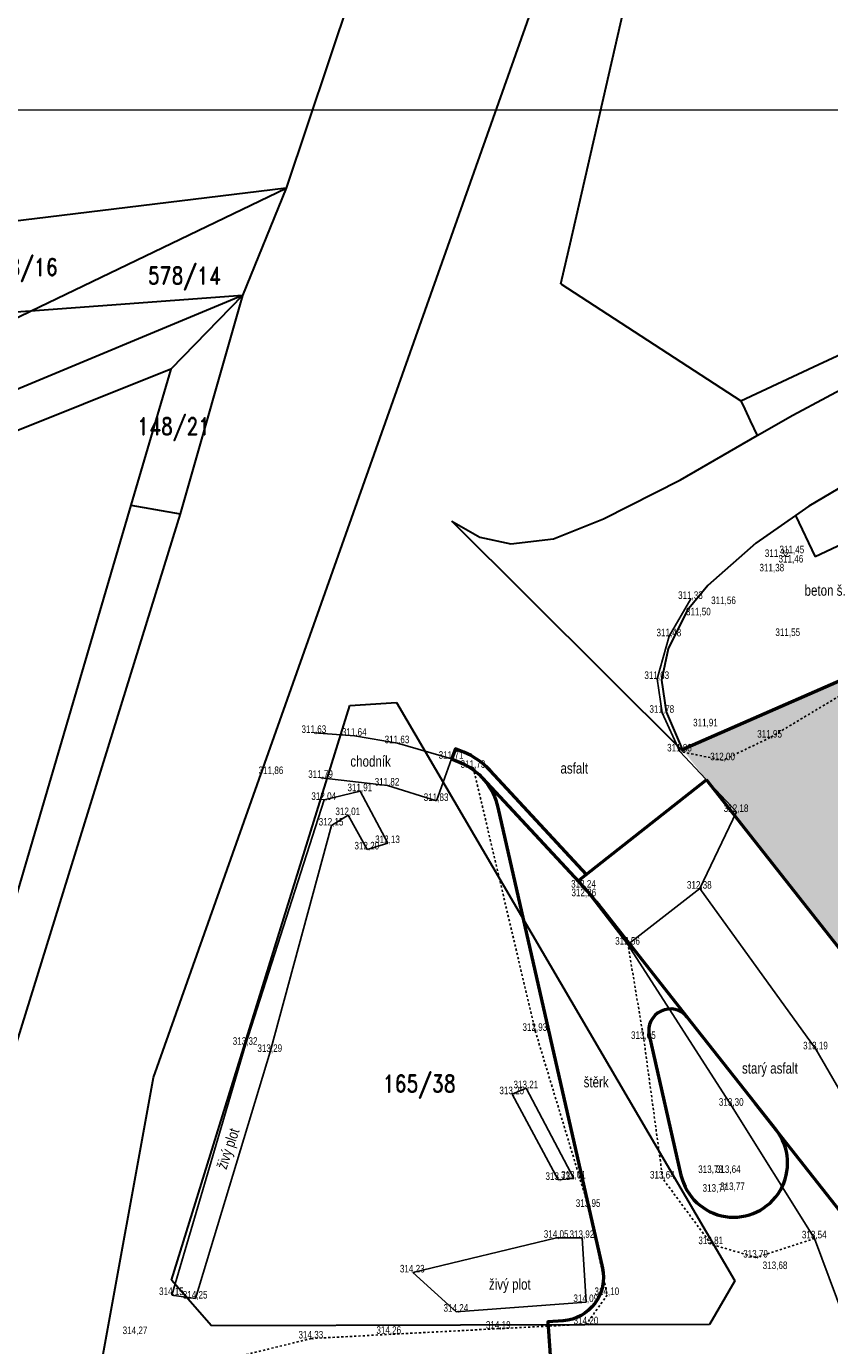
# Model space of a CAD drawing. Extents: x -783215 to -782699, y -1044860 to -1044498.
# Tile 57 of 60: x -782834 to -782796, y -1044749 to -1044687. Entities that reach past the tile are written whole.
import ezdxf
from ezdxf.enums import TextEntityAlignment as Align

# ---------------------------------------------------------------- set-up
doc = ezdxf.new("R2010")
doc.units = 0
doc.header["$MEASUREMENT"] = 0
doc.linetypes.add('HIDDEN', pattern=[0.375, 0.25, -0.125])
for name, color, linetype, lineweight in [('K_VOZOVKA', 242, 'CONTINUOUS', 50), ('KN_hranice pozemků', 140, 'CONTINUOUS', 30), ('Z_VÝŠKY', 7, 'CONTINUOUS', 9), ('šrafy-chodník pojízdný', 21, 'CONTINUOUS', 13)]:
    doc.layers.add(name, color=color, linetype=linetype, lineweight=lineweight)
for name, color, linetype in [('KN_čísla parcel', 140, 'CONTINUOUS'), ('Z_hrany ploch', 7, 'CONTINUOUS'), ('Z_oploceni', 64, 'PLOTDRTL'), ('Z_Popisy', 7, 'CONTINUOUS')]:
    doc.layers.add(name, color=color, linetype=linetype)
doc.styles.add('ROMAND', font='romand', dxfattribs={"height": 0.2})
doc.styles.add('Style-cs_Working', font='cs_Working.shx')
doc.linetypes.add('PLOTDRTL', pattern='A,5,[95,civil.shx,S=1,R=0,X=0,Y=0],5', length=10)

msp = doc.modelspace()

# ---------------------------------------------------------------- hatches: boundary and pattern name
at = {"layer": 'šrafy-chodník pojízdný', "transparency": 33554687}
h = msp.add_hatch(color=256, dxfattribs=at)
h.dxf.hatch_style = 1
edge = h.paths.add_edge_path()
edge.add_line((-782790.996, -1044720.254), (-782794.36, -1044721.724))
edge.add_arc((-782794.617, -1044721.136), 0.642, 113.61585, 293.61585, ccw=False)
edge.add_line((-782794.875, -1044720.547), (-782791.654, -1044719.139))
edge.add_line((-782791.654, -1044719.139), (-782792.856, -1044716.39))
edge.add_line((-782792.856, -1044716.39), (-782803.301, -1044720.957))
edge.add_line((-782803.301, -1044720.957), (-782803.184, -1044721.092))
edge.add_line((-782803.184, -1044721.092), (-782800.929, -1044723.952))
edge.add_line((-782800.929, -1044723.952), (-782800.877, -1044724.018))
edge.add_line((-782800.877, -1044724.018), (-782795.752, -1044730.519))
edge.add_line((-782795.752, -1044730.519), (-782788.682, -1044724.946))
edge.add_line((-782788.682, -1044724.946), (-782788.7, -1044724.924))
edge.add_line((-782788.7, -1044724.924), (-782789.192, -1044723.905))
edge.add_line((-782789.192, -1044723.905), (-782790.996, -1044720.254))

# ---------------------------------------------------------------- linework, layer by layer
at = {"layer": 'K_VOZOVKA', "linetype": 'ByBlock', "ltscale": 2500}
msp.add_line((-782802.182, -1044722.363), (-782808.072, -1044727.007), dxfattribs=at)
for points in [[(-782803.301, -1044720.957), (-782792.856, -1044716.39), (-782791.654, -1044719.139), (-782794.875, -1044720.547, 1), (-782794.36, -1044721.724), (-782790.996, -1044720.254)], [(-782807.733, -1044726.74), (-782812.2, -1044721.928, 0.107787), (-782813.424, -1044721.077), (-782813.801, -1044720.921), (-782813.973, -1044721.365)], [(-782813.992, -1044721.383), (-782813.616, -1044721.539, -0.243305), (-782811.839, -1044723.646), (-782807.002, -1044744.967, -0.459672), (-782808.812, -1044747.404), (-782809.531, -1044747.455), (-782809.25, -1044751.445), (-782790.328, -1044750.111)]]:
    msp.add_lwpolyline(points, format="xyb", dxfattribs=at)
at = {"layer": 'K_VOZOVKA', "color": 3, "linetype": 'ByBlock', "ltscale": 2500}
for points in [[(-782812.566, -1044722.269), (-782808.095, -1044727.085, -0.020137), (-782807.047, -1044728.309), (-782803.072, -1044733.349)], [(-782769.406, -1044789.219), (-782770.267, -1044789.114, -0.321421), (-782775.416, -1044784.384), (-782781.561, -1044754.949, 0.115963), (-782788.918, -1044739.189), (-782802.182, -1044722.363)], [(-782788.484, -1044794.165), (-782785.407, -1044790.883, 0.244443), (-782782.415, -1044780.223), (-782786.699, -1044759.701, 0.115963), (-782793.087, -1044746.015), (-782799.923, -1044737.343)]]:
    msp.add_lwpolyline(points, format="xyb", dxfattribs=at)
at = {"layer": 'K_VOZOVKA', "linetype": 'ByBlock', "ltscale": 2500}
msp.add_lwpolyline([(-782803.072, -1044733.35, 0.799268), (-782804.833, -1044734.19), (-782803.364, -1044740.664, 1.251144), (-782798.962, -1044738.564)], format="xyb", close=True, dxfattribs=at)
at = {"layer": 'KN_hranice pozemků', "linetype": 'Continuous'}
for p, q in [((-782801.912, -1044636.058), (-782821.652, -1044694.957)), ((-782827.782, -1044736.147), (-782805.322, -1044672.697)), ((-782808.502, -1044697.547), (-782802.852, -1044672.877)), ((-782797.002, -1044703.127), (-782772.032, -1044691.437)), ((-782821.652, -1044694.957), (-782844.132, -1044697.697)), ((-782833.492, -1044700.657), (-782821.652, -1044694.957)), ((-782821.652, -1044694.957), (-782823.662, -1044699.937)), ((-782808.882, -1044699.197), (-782808.502, -1044697.547)), ((-782808.922, -1044699.387), (-782808.882, -1044699.197)), ((-782808.922, -1044699.387), (-782800.592, -1044704.807)), ((-782823.662, -1044699.937), (-782851.812, -1044711.657)), ((-782823.662, -1044699.937), (-782833.492, -1044700.657)), ((-782823.662, -1044699.937), (-782826.992, -1044703.337)), ((-782823.662, -1044699.937), (-782826.562, -1044710.037)), ((-782833.492, -1044700.657), (-782840.282, -1044701.107)), ((-782837.682, -1044702.697), (-782833.492, -1044700.657)), ((-782826.992, -1044703.337), (-782851.892, -1044713.337)), ((-782826.992, -1044703.337), (-782828.842, -1044709.637)), ((-782800.592, -1044704.807), (-782797.002, -1044703.127)), ((-782798.182, -1044705.467), (-782794.722, -1044703.617)), ((-782800.592, -1044704.807), (-782800.412, -1044705.197)), ((-782800.412, -1044705.197), (-782800.152, -1044705.737)), ((-782800.152, -1044705.737), (-782799.832, -1044706.417)), ((-782799.832, -1044706.417), (-782798.182, -1044705.467)), ((-782803.382, -1044708.467), (-782799.832, -1044706.417)), ((-782794.872, -1044708.157), (-782797.442, -1044709.687)), ((-782806.952, -1044710.277), (-782803.382, -1044708.467)), ((-782828.842, -1044709.637), (-782838.282, -1044741.797)), ((-782826.562, -1044710.037), (-782837.362, -1044744.927)), ((-782828.842, -1044709.637), (-782826.562, -1044710.037)), ((-782798.062, -1044710.117), (-782799.892, -1044711.397)), ((-782797.442, -1044709.687), (-782798.062, -1044710.117)), ((-782798.062, -1044710.117), (-782797.152, -1044712.037)), ((-782803.262, -1044721.047), (-782813.982, -1044710.387)), ((-782813.982, -1044710.387), (-782812.682, -1044711.127)), ((-782809.262, -1044711.207), (-782806.952, -1044710.277)), ((-782812.682, -1044711.127), (-782811.242, -1044711.427)), ((-782811.242, -1044711.427), (-782809.262, -1044711.207)), ((-782799.892, -1044711.397), (-782802.112, -1044713.367)), ((-782795.112, -1044711.077), (-782797.152, -1044712.037)), ((-782802.112, -1044713.367), (-782803.072, -1044714.517)), ((-782803.072, -1044714.517), (-782803.962, -1044716.297)), ((-782803.962, -1044716.297), (-782804.262, -1044717.747)), ((-782804.262, -1044717.747), (-782804.052, -1044719.217)), ((-782826.962, -1044745.527), (-782818.692, -1044718.917)), ((-782818.692, -1044718.917), (-782816.542, -1044718.777)), ((-782816.542, -1044718.777), (-782800.872, -1044745.557)), ((-782804.052, -1044719.217), (-782803.262, -1044721.047)), ((-782831.632, -1044757.207), (-782827.782, -1044736.147)), ((-782825.102, -1044747.647), (-782826.962, -1044745.527)), ((-782800.872, -1044745.557), (-782802.042, -1044747.587)), ((-782802.042, -1044747.587), (-782825.102, -1044747.647))]:
    msp.add_line(p, q, dxfattribs=at).dxf.unprotected_set("ltscale", 0)
at = {"layer": 'Z_hrany ploch', "linetype": 'Continuous'}
for p, q in [((-782803.906, -1044715.713), (-782802.906, -1044713.982)), ((-782804.466, -1044717.689), (-782803.906, -1044715.713)), ((-782804.233, -1044719.254), (-782804.466, -1044717.689)), ((-782803.414, -1044721.046), (-782804.233, -1044719.254)), ((-782818.475, -1044720.317), (-782820.344, -1044720.187)), ((-782816.496, -1044720.663), (-782818.475, -1044720.317)), ((-782813.992, -1044721.383), (-782816.496, -1044720.663)), ((-782800.795, -1044723.847), (-782803.414, -1044721.046)), ((-782814.684, -1044723.338), (-782813.992, -1044721.383)), ((-782812.979, -1044721.803), (-782813.992, -1044721.383)), ((-782820.035, -1044722.267), (-782816.959, -1044722.625)), ((-782812.979, -1044721.803), (-782807.86, -1044727.351)), ((-782816.959, -1044722.625), (-782814.684, -1044723.338)), ((-782802.497, -1044727.399), (-782800.795, -1044723.847)), ((-782807.86, -1044727.351), (-782805.82, -1044729.991)), ((-782805.82, -1044729.991), (-782802.497, -1044727.399)), ((-782797.117, -1044734.839), (-782802.497, -1044727.399)), ((-782805.82, -1044729.991), (-782801.018, -1044737.453)), ((-782792.586, -1044742.659), (-782797.117, -1044734.839)), ((-782801.018, -1044737.453), (-782797.174, -1044743.593)), ((-782797.174, -1044743.593), (-782795.818, -1044747.241))]:
    msp.add_line(p, q, dxfattribs=at).dxf.unprotected_set("ltscale", 0)
at = {"layer": 'Z_hrany ploch', "linetype": 'HIDDEN'}
for p, q in [((-782793.451, -1044716.929), (-782799.241, -1044720.404)), ((-782799.241, -1044720.404), (-782801.418, -1044721.452)), ((-782801.418, -1044721.452), (-782803.414, -1044721.046)), ((-782812.979, -1044721.803), (-782810.113, -1044733.984)), ((-782805.086, -1044734.357), (-782805.82, -1044729.991)), ((-782810.113, -1044733.984), (-782807.645, -1044742.133)), ((-782804.209, -1044740.821), (-782805.086, -1044734.357)), ((-782801.967, -1044743.861), (-782804.209, -1044740.821)), ((-782807.645, -1044742.133), (-782806.779, -1044746.216)), ((-782797.174, -1044743.593), (-782799.891, -1044744.481)), ((-782799.891, -1044744.481), (-782801.967, -1044743.861)), ((-782806.779, -1044746.216), (-782807.746, -1044747.569)), ((-782811.806, -1044747.773), (-782820.484, -1044748.229)), ((-782807.746, -1044747.569), (-782811.806, -1044747.773)), ((-782820.484, -1044748.229), (-782825.333, -1044749.426))]:
    msp.add_line(p, q, dxfattribs=at).dxf.unprotected_set("ltscale", 0)
at = {"layer": 'Z_oploceni', "linetype": 'PLOTDRTL', "ltscale": 0.2}
for p, q in [((-782818.217, -1044722.887), (-782819.888, -1044723.289)), ((-782816.935, -1044725.288), (-782818.217, -1044722.887)), ((-782819.888, -1044723.289), (-782823.53, -1044734.628)), ((-782819.549, -1044724.474), (-782818.775, -1044723.992)), ((-782818.775, -1044723.992), (-782817.893, -1044725.582)), ((-782822.387, -1044734.96), (-782819.549, -1044724.474)), ((-782817.893, -1044725.582), (-782816.935, -1044725.288)), ((-782823.53, -1044734.628), (-782826.941, -1044746.216)), ((-782825.843, -1044746.379), (-782822.387, -1044734.96)), ((-782810.528, -1044736.642), (-782811.181, -1044736.917)), ((-782811.181, -1044736.917), (-782809.047, -1044740.885)), ((-782808.327, -1044740.821), (-782810.528, -1044736.642)), ((-782809.047, -1044740.885), (-782808.327, -1044740.821)), ((-782809.127, -1044743.566), (-782815.788, -1044745.17)), ((-782807.933, -1044743.574), (-782809.127, -1044743.566)), ((-782807.755, -1044746.541), (-782807.933, -1044743.574)), ((-782815.788, -1044745.17), (-782813.769, -1044746.989)), ((-782826.941, -1044746.216), (-782825.843, -1044746.379)), ((-782813.769, -1044746.989), (-782807.755, -1044746.541))]:
    msp.add_line(p, q, dxfattribs=at)
at = {"layer": 'šrafy-chodník pojízdný', "linetype": 'ByBlock', "ltscale": 2500}
msp.add_line((-782768.77, -1044691.355), (-782847.208, -1044691.355), dxfattribs=at)

# ---------------------------------------------------------------- texts
at = {"layer": 'KN_čísla parcel', "linetype": 'Continuous', "style": 'ROMAND', "width": 0.8}
for s, p in [('578/16', (-782833.912, -1044699.017)), ('578/14', (-782826.362, -1044699.407)), ('148/21', (-782826.852, -1044706.387)), ('165/38', (-782815.482, -1044736.827))]:
    msp.add_text(s, height=0.8, dxfattribs=at).set_placement(p, align=Align.CENTER)
at = {"layer": 'Z_Popisy', "color": 7, "linetype": 'Continuous', "style": 'Style-cs_Working', "width": 0.8}
for s, p in [('beton š.', (-782796.688, -1044713.585)), ('chodník', (-782817.736, -1044721.5)), ('asfalt', (-782808.305, -1044721.82)), ('starý asfalt', (-782799.246, -1044735.712)), ('štěrk', (-782807.292, -1044736.351)), ('živý plot', (-782811.289, -1044745.719))]:
    msp.add_text(s, height=0.5, dxfattribs=at).set_placement(p, align=Align.MIDDLE_CENTER)
msp.add_text('živý plot', height=0.5, rotation=71.391, dxfattribs=at).set_placement((-782824.344, -1044739.438), align=Align.MIDDLE_CENTER)
at = {"layer": 'Z_VÝŠKY', "linetype": 'Continuous', "style": 'Style-cs_Working', "width": 0.8}
for s, p in [('311,32', (-782799.481, -1044712.04)), ('311,46', (-782798.845, -1044712.296)), ('311,45', (-782798.802, -1044711.867)), ('311,38', (-782799.729, -1044712.707)), ('311,33', (-782803.497, -1044713.982)), ('311,50', (-782803.131, -1044714.742)), ('311,56', (-782801.966, -1044714.221)), ('311,48', (-782804.497, -1044715.713)), ('311,55', (-782798.991, -1044715.698)), ('311,63', (-782805.057, -1044717.689)), ('311,78', (-782804.824, -1044719.254)), ('311,63', (-782820.935, -1044720.187)), ('311,64', (-782819.066, -1044720.317)), ('311,91', (-782802.802, -1044719.882)), ('311,63', (-782817.087, -1044720.663)), ('311,95', (-782799.832, -1044720.404)), ('311,71', (-782814.583, -1044721.383)), ('311,88', (-782804.005, -1044721.046)), ('312,00', (-782802.009, -1044721.452)), ('311,86', (-782822.923, -1044722.092)), ('311,73', (-782813.57, -1044721.803)), ('311,79', (-782820.626, -1044722.267)), ('311,82', (-782817.55, -1044722.625)), ('312,04', (-782820.479, -1044723.289)), ('311,91', (-782818.808, -1044722.887)), ('311,83', (-782815.275, -1044723.338)), ('312,18', (-782801.386, -1044723.847)), ('312,15', (-782820.14, -1044724.474)), ('312,01', (-782819.366, -1044723.992)), ('312,20', (-782818.484, -1044725.582)), ('312,13', (-782817.526, -1044725.288)), ('312,24', (-782808.451, -1044727.351)), ('312,38', (-782803.088, -1044727.399)), ('312,26', (-782808.435, -1044727.749)), ('312,56', (-782806.411, -1044729.991)), ('312,93', (-782810.704, -1044733.984)), ('313,05', (-782805.677, -1044734.357)), ('313,32', (-782824.121, -1044734.628)), ('313,29', (-782822.978, -1044734.96)), ('313,19', (-782797.708, -1044734.839)), ('313,21', (-782811.119, -1044736.642)), ('313,25', (-782811.772, -1044736.917)), ('313,30', (-782801.609, -1044737.453)), ('313,73', (-782809.638, -1044740.885)), ('313,61', (-782808.918, -1044740.821)), ('313,64', (-782804.8, -1044740.821)), ('313,73', (-782802.566, -1044740.565)), ('313,64', (-782801.746, -1044740.561)), ('313,77', (-782802.362, -1044741.433)), ('313,77', (-782801.553, -1044741.354)), ('313,95', (-782808.236, -1044742.133)), ('314,05', (-782809.718, -1044743.566)), ('313,92', (-782808.524, -1044743.574)), ('313,81', (-782802.558, -1044743.861)), ('313,54', (-782797.765, -1044743.593)), ('313,79', (-782800.482, -1044744.481)), ('314,23', (-782816.379, -1044745.17)), ('313,68', (-782799.58, -1044745.014)), ('314,15', (-782827.532, -1044746.216)), ('314,25', (-782826.434, -1044746.379)), ('314,09', (-782808.346, -1044746.541)), ('314,10', (-782807.37, -1044746.216)), ('314,24', (-782814.36, -1044746.989)), ('314,19', (-782812.397, -1044747.773)), ('314,20', (-782808.337, -1044747.569)), ('314,27', (-782829.218, -1044748.025)), ('314,33', (-782821.075, -1044748.229)), ('314,26', (-782817.468, -1044748.012))]:
    msp.add_text(s, height=0.35, dxfattribs=at).set_placement(p)

doc.saveas('drawing.dxf')
